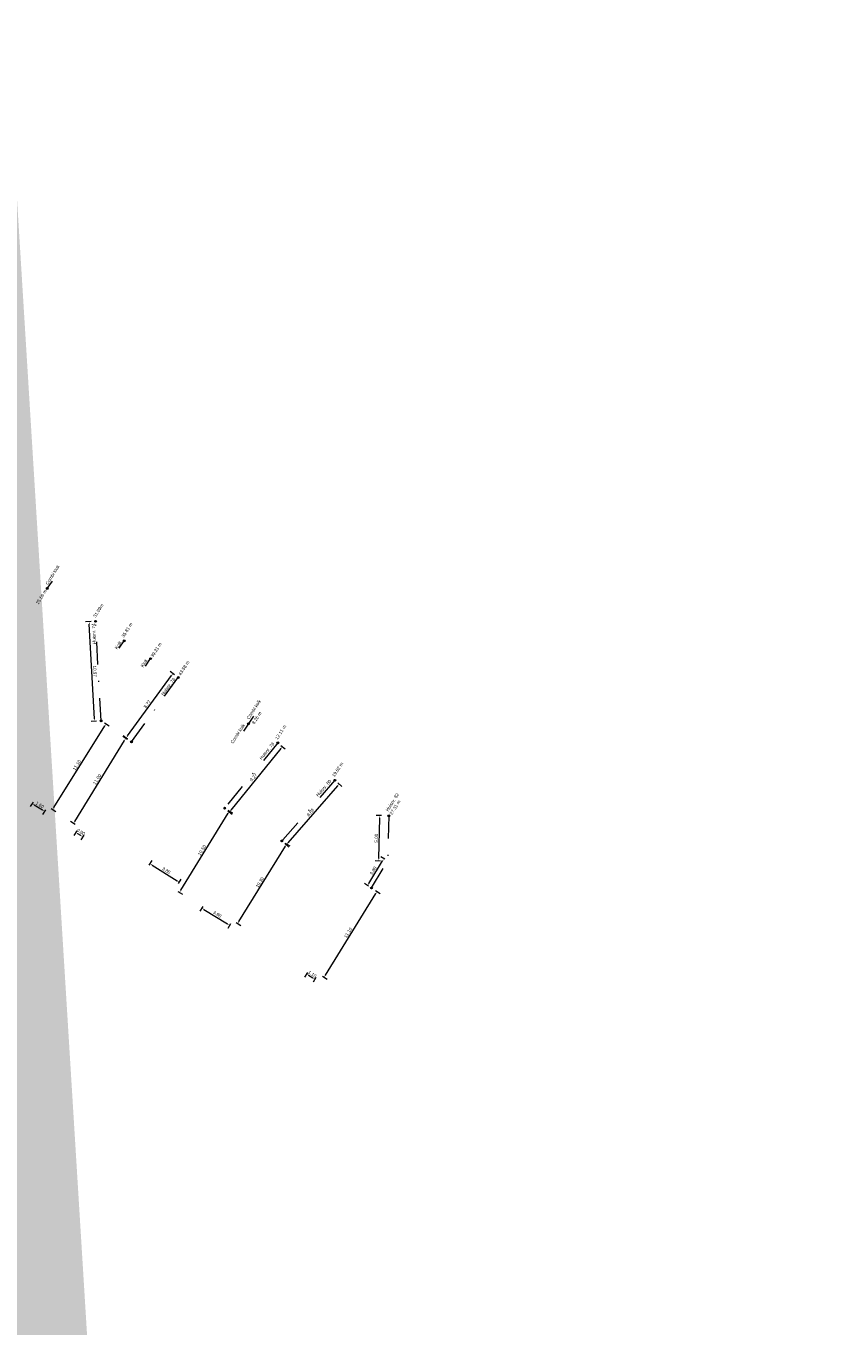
# Model space of a CAD drawing. Header units: inches. Extents: x 0 to 191500, y 0 to 342750.
# Tile 91 of 256: x 186257 to 186347, y 330606 to 330749. Entities that reach past the tile are written whole.
import ezdxf

# ---------------------------------------------------------------- set-up
doc = ezdxf.new("R2010")
doc.units = ezdxf.units.IN
doc.header["$MEASUREMENT"] = 0
doc.linetypes.add('RI-VWA_HUISAANSLUITING', pattern=[6.1, 2.5, -1.8, 0, -1.8])
doc.layers.get('0').update_dxf_attribs({"lineweight": 20})
doc.layers.get('DefPoints').update_dxf_attribs({"lineweight": 20})
for name, color, linetype, lineweight in [('ECW', 150, 'Continuous', 20), ('N-WE-RI-INLAAT', 7, 'Continuous', 20), ('N-WE-RI-VWA-MAATVOERING-T25', 30, 'Continuous', 20), ('N-WE-RI-VWA_HUISAANSLUITING', 20, 'RI-VWA_HUISAANSLUITING', 20), ('N-WE-RI-VWA_RIOOLPUT_ONTSTOPPINGSPUT-G', 30, 'Continuous', 20), ('Tekst algemeen', 7, 'Continuous', 20)]:
    doc.layers.add(name, color=color, linetype=linetype, lineweight=lineweight)
doc.styles.add('Museo', font='txt')
doc.styles.add('Verdana', font='arial.ttf')
doc.dimstyles.new('NLCS-T18-Schrap-ANNOTATIVE-STRAAL', dxfattribs={"dimtxt": 1.8, "dimasz": 1.35, "dimexe": 2, "dimexo": 2, "dimgap": 0.7, "dimtad": 1, "dimlfac": -1, "dimzin": 0, "dimdsep": 46, "dimtxsty": 'Standard', "dimcen": 2.5, "dimdle": 2, "dimclrd": 256, "dimclre": 256, "dimclrt": 256, "dimadec": 0, "dimazin": 0, "dimtfac": 1, "dimtofl": 0, "dimtmove": 0, "dimatfit": 3, "dimldrblk": 'NONE', "dimfxl": 1, "dimfxlon": 1, "dimtolj": 1, "dimtzin": 0, "dimlwd": 18, "dimlwe": 18, "dimarcsym": 0})
doc.dimstyles.new('Waterblock1OP1', dxfattribs={"dimscale": 3, "dimtxt": 30, "dimasz": 20, "dimexe": 2, "dimexo": 1, "dimgap": 5, "dimtad": 1, "dimdec": 1, "dimdsep": 46, "dimtxsty": 'Verdana', "dimcen": -10, "dimse1": 1, "dimse2": 1, "dimadec": 0, "dimazin": 0, "dimtfac": 1, "dimtdec": 1, "dimtmove": 1, "dimatfit": 3, "dimfxl": 1, "dimtolj": 1, "dimtzin": 0, "dimarcsym": 0})
picture_1 = doc.add_image_def('image1.ecw', size_in_pixel=(220000, 285000))

# ---------------------------------------------------------------- blocks, each defined once
blk = doc.blocks.new('*D4197')
at = {"layer": 'DefPoints', "color": 0, "transparency": 16777216}
for p in [(186257.7, 330664.05), (186259.06, 330663.2), (186258.71, 330662.65)]:
    blk.add_point(p, dxfattribs=at)
at = {"layer": 'N-WE-RI-VWA-MAATVOERING-T25', "lineweight": 18, "transparency": 16777216}
for p, q in [((186257.46, 330663.67), (186257.14, 330663.16)), ((186257.59, 330663.36), (186258.48, 330662.8)), ((186258.82, 330662.82), (186258.5, 330662.31))]:
    blk.add_line(p, q, dxfattribs=at)
at = {"layer": 'N-WE-RI-VWA-MAATVOERING-T25', "transparency": 16777216}
for points in [[(186257.61, 330663.4), (186257.56, 330663.32), (186257.36, 330663.5)], [(186258.51, 330662.83), (186258.46, 330662.76), (186258.71, 330662.65)]]:
    blk.add_solid(points, dxfattribs=at)
at = {"layer": 'N-WE-RI-VWA-MAATVOERING-T25', "transparency": 16777216, "insert": (186258.2, 330663.35), "char_height": 0.36, "attachment_point": 5, "rotation": 327.9648}
blk.add_mtext('\\A1;1.60', dxfattribs=at)
blk = doc.blocks.new('_None')
blk = doc.blocks.new('*D4198')
at = {"layer": 'DefPoints', "color": 0, "transparency": 16777216}
for p in [(186264.94, 330672.61), (186265.5, 330672.26), (186259.06, 330663.2)]:
    blk.add_point(p, dxfattribs=at)
at = {"layer": 'N-WE-RI-VWA-MAATVOERING-T25', "lineweight": 18, "transparency": 16777216}
for p, q in [((186259.75, 330663.08), (186265.35, 330672.04)), ((186265.33, 330672.37), (186265.84, 330672.05)), ((186259.44, 330662.96), (186259.95, 330662.64))]:
    blk.add_line(p, q, dxfattribs=at)
at = {"layer": 'N-WE-RI-VWA-MAATVOERING-T25', "transparency": 16777216}
for points in [[(186265.32, 330672.06), (186265.39, 330672.01), (186265.5, 330672.26)], [(186259.71, 330663.11), (186259.79, 330663.06), (186259.61, 330662.86)]]:
    blk.add_solid(points, dxfattribs=at)
at = {"layer": 'N-WE-RI-VWA-MAATVOERING-T25', "transparency": 16777216, "insert": (186262.28, 330667.73), "char_height": 0.36, "attachment_point": 5, "rotation": 57.9648}
blk.add_mtext('\\A1;11.10', dxfattribs=at)
blk = doc.blocks.new('*D4199')
at = {"layer": 'DefPoints', "color": 0, "transparency": 16777216}
for p in [(186263.64, 330683.52), (186264.34, 330683.56), (186264.94, 330672.61)]:
    blk.add_point(p, dxfattribs=at)
at = {"layer": 'N-WE-RI-VWA-MAATVOERING-T25', "lineweight": 18, "transparency": 16777216}
for p, q in [((186263.84, 330683.54), (186263.24, 330683.5)), ((186264.23, 330672.84), (186263.65, 330683.25)), ((186264.44, 330672.58), (186263.84, 330672.55))]:
    blk.add_line(p, q, dxfattribs=at)
at = {"layer": 'N-WE-RI-VWA-MAATVOERING-T25', "transparency": 16777216}
for points in [[(186263.7, 330683.26), (186263.61, 330683.25), (186263.64, 330683.52)], [(186264.27, 330672.84), (186264.18, 330672.84), (186264.24, 330672.57)]]:
    blk.add_solid(points, dxfattribs=at)
at = {"layer": 'N-WE-RI-VWA-MAATVOERING-T25', "transparency": 16777216, "insert": (186264.26, 330678.07), "char_height": 0.36, "attachment_point": 5, "rotation": 273.1562}
blk.add_mtext('\\A1;10.97', dxfattribs=at)
blk = doc.blocks.new('*D4200')
at = {"layer": 'DefPoints', "color": 0, "transparency": 16777216}
for p in [(186262.16, 330660.32), (186262.53, 330660.92), (186263.3, 330660.45)]:
    blk.add_point(p, dxfattribs=at)
at = {"layer": 'N-WE-RI-VWA-MAATVOERING-T25', "lineweight": 18, "transparency": 16777216}
for p, q in [((186262.27, 330660.49), (186261.96, 330659.98)), ((186262.7, 330659.99), (186262.39, 330660.18)), ((186263.04, 330660.02), (186262.72, 330659.51))]:
    blk.add_line(p, q, dxfattribs=at)
at = {"layer": 'N-WE-RI-VWA-MAATVOERING-T25', "transparency": 16777216}
for points in [[(186262.42, 330660.22), (186262.37, 330660.14), (186262.16, 330660.32)], [(186262.72, 330660.03), (186262.68, 330659.95), (186262.93, 330659.85)]]:
    blk.add_solid(points, dxfattribs=at)
at = {"layer": 'N-WE-RI-VWA-MAATVOERING-T25', "transparency": 16777216, "insert": (186262.72, 330660.36), "char_height": 0.36, "attachment_point": 5, "rotation": 328.4387}
blk.add_mtext('\\A1;0.90', dxfattribs=at)
blk = doc.blocks.new('*D4201')
at = {"layer": 'DefPoints', "color": 0, "transparency": 16777216}
for p in [(186267.67, 330670.68), (186268.29, 330670.29), (186262.53, 330660.92)]:
    blk.add_point(p, dxfattribs=at)
at = {"layer": 'N-WE-RI-VWA-MAATVOERING-T25', "lineweight": 18, "transparency": 16777216}
for p, q in [((186262.05, 330661.53), (186267.53, 330670.45)), ((186267.84, 330670.57), (186267.33, 330670.89)), ((186262.08, 330661.2), (186261.57, 330661.51))]:
    blk.add_line(p, q, dxfattribs=at)
at = {"layer": 'N-WE-RI-VWA-MAATVOERING-T25', "transparency": 16777216}
for points in [[(186267.49, 330670.47), (186267.56, 330670.42), (186267.67, 330670.68)], [(186262.01, 330661.56), (186262.09, 330661.51), (186261.91, 330661.3)]]:
    blk.add_solid(points, dxfattribs=at)
at = {"layer": 'N-WE-RI-VWA-MAATVOERING-T25', "transparency": 16777216, "insert": (186264.52, 330666.16), "char_height": 0.36, "attachment_point": 5, "rotation": 58.4387}
blk.add_mtext('\\A1;11.00', dxfattribs=at)
blk = doc.blocks.new('*D4202')
at = {"layer": 'DefPoints', "color": 0, "transparency": 16777216}
for p in [(186272.87, 330677.81), (186273.45, 330677.38), (186268.29, 330670.29)]:
    blk.add_point(p, dxfattribs=at)
at = {"layer": 'N-WE-RI-VWA-MAATVOERING-T25', "lineweight": 18, "transparency": 16777216}
for p, q in [((186267.86, 330670.94), (186272.71, 330677.59)), ((186273.03, 330677.69), (186272.54, 330678.05)), ((186267.87, 330670.6), (186267.38, 330670.96))]:
    blk.add_line(p, q, dxfattribs=at)
at = {"layer": 'N-WE-RI-VWA-MAATVOERING-T25', "transparency": 16777216}
for points in [[(186272.67, 330677.62), (186272.75, 330677.57), (186272.87, 330677.81)], [(186267.83, 330670.97), (186267.9, 330670.91), (186267.7, 330670.72)]]:
    blk.add_solid(points, dxfattribs=at)
at = {"layer": 'N-WE-RI-VWA-MAATVOERING-T25', "transparency": 16777216, "insert": (186270.03, 330674.45), "char_height": 0.36, "attachment_point": 5, "rotation": 53.9294}
blk.add_mtext('\\A1;8.77', dxfattribs=at)
blk = doc.blocks.new('*D4203')
at = {"layer": 'DefPoints', "color": 0, "transparency": 16777216}
for p in [(186270.01, 330656.33), (186273.57, 330654.85), (186273.22, 330654.3)]:
    blk.add_point(p, dxfattribs=at)
at = {"layer": 'N-WE-RI-VWA-MAATVOERING-T25', "lineweight": 18, "transparency": 16777216}
for p, q in [((186270.25, 330656.71), (186270.57, 330657.22)), ((186270.59, 330656.73), (186273.34, 330654.99)), ((186273.46, 330654.68), (186273.78, 330655.18))]:
    blk.add_line(p, q, dxfattribs=at)
at = {"layer": 'N-WE-RI-VWA-MAATVOERING-T25', "transparency": 16777216}
for points in [[(186270.61, 330656.77), (186270.56, 330656.69), (186270.36, 330656.88)], [(186273.36, 330655.03), (186273.31, 330654.95), (186273.57, 330654.85)]]:
    blk.add_solid(points, dxfattribs=at)
at = {"layer": 'N-WE-RI-VWA-MAATVOERING-T25', "transparency": 16777216, "insert": (186272.13, 330656.13), "char_height": 0.36, "attachment_point": 5, "rotation": 327.6482}
blk.add_mtext('\\A1;3.80', dxfattribs=at)
blk = doc.blocks.new('*D4204')
at = {"layer": 'DefPoints', "color": 0, "transparency": 16777216}
for p in [(186278.56, 330662.99), (186279.08, 330662.67), (186273.06, 330654.04)]:
    blk.add_point(p, dxfattribs=at)
at = {"layer": 'N-WE-RI-VWA-MAATVOERING-T25', "lineweight": 18, "transparency": 16777216}
for p, q in [((186273.72, 330653.95), (186278.94, 330662.44)), ((186278.91, 330662.77), (186279.42, 330662.46)), ((186273.41, 330653.83), (186273.92, 330653.51))]:
    blk.add_line(p, q, dxfattribs=at)
at = {"layer": 'N-WE-RI-VWA-MAATVOERING-T25', "transparency": 16777216}
for points in [[(186278.9, 330662.46), (186278.98, 330662.41), (186279.08, 330662.67)], [(186273.68, 330653.98), (186273.76, 330653.93), (186273.58, 330653.72)]]:
    blk.add_solid(points, dxfattribs=at)
at = {"layer": 'N-WE-RI-VWA-MAATVOERING-T25', "transparency": 16777216, "insert": (186276.06, 330658.36), "char_height": 0.36, "attachment_point": 5, "rotation": 58.4258}
blk.add_mtext('\\A1;10.50', dxfattribs=at)
blk = doc.blocks.new('*D4205')
at = {"layer": 'DefPoints', "color": 0, "transparency": 16777216}
for p in [(186284.41, 330670.18), (186278.56, 330662.99), (186279.06, 330662.58)]:
    blk.add_point(p, dxfattribs=at)
at = {"layer": 'N-WE-RI-VWA-MAATVOERING-T25', "lineweight": 18, "transparency": 16777216}
for p, q in [((186284.74, 330669.56), (186279.23, 330662.79)), ((186284.75, 330669.9), (186285.22, 330669.52)), ((186278.9, 330662.71), (186279.37, 330662.33))]:
    blk.add_line(p, q, dxfattribs=at)
at = {"layer": 'N-WE-RI-VWA-MAATVOERING-T25', "transparency": 16777216}
for points in [[(186284.7, 330669.59), (186284.77, 330669.53), (186284.91, 330669.77)], [(186279.19, 330662.82), (186279.26, 330662.76), (186279.06, 330662.58)]]:
    blk.add_solid(points, dxfattribs=at)
at = {"layer": 'N-WE-RI-VWA-MAATVOERING-T25', "transparency": 16777216, "insert": (186281.73, 330666.38), "char_height": 0.36, "attachment_point": 5, "rotation": 50.8723}
blk.add_mtext('\\A1;9.27', dxfattribs=at)
blk = doc.blocks.new('*D4206')
at = {"layer": 'DefPoints', "color": 0, "transparency": 16777216}
for p in [(186276.38, 330652.53), (186279.44, 330650.63), (186279.11, 330650.1)]:
    blk.add_point(p, dxfattribs=at)
at = {"layer": 'N-WE-RI-VWA-MAATVOERING-T25', "lineweight": 18, "transparency": 16777216}
for p, q in [((186276.15, 330652.16), (186275.84, 330651.65)), ((186276.28, 330651.85), (186278.88, 330650.24)), ((186279.21, 330650.27), (186278.9, 330649.76))]:
    blk.add_line(p, q, dxfattribs=at)
at = {"layer": 'N-WE-RI-VWA-MAATVOERING-T25', "transparency": 16777216}
for points in [[(186276.3, 330651.89), (186276.25, 330651.81), (186276.05, 330651.99)], [(186278.9, 330650.28), (186278.85, 330650.2), (186279.11, 330650.1)]]:
    blk.add_solid(points, dxfattribs=at)
at = {"layer": 'N-WE-RI-VWA-MAATVOERING-T25', "transparency": 16777216, "insert": (186277.75, 330651.32), "char_height": 0.36, "attachment_point": 5, "rotation": 328.1977}
blk.add_mtext('\\A1;3.60', dxfattribs=at)
blk = doc.blocks.new('*D4207')
at = {"layer": 'DefPoints', "color": 0, "transparency": 16777216}
for p in [(186284.86, 330659.38), (186285.41, 330659.04), (186279.44, 330650.63)]:
    blk.add_point(p, dxfattribs=at)
at = {"layer": 'N-WE-RI-VWA-MAATVOERING-T25', "lineweight": 18, "transparency": 16777216}
for p, q in [((186285.24, 330659.15), (186285.75, 330658.83)), ((186280.13, 330650.52), (186285.27, 330658.81)), ((186279.82, 330650.39), (186280.33, 330650.08))]:
    blk.add_line(p, q, dxfattribs=at)
at = {"layer": 'N-WE-RI-VWA-MAATVOERING-T25', "transparency": 16777216}
for points in [[(186285.23, 330658.84), (186285.31, 330658.79), (186285.41, 330659.04)], [(186280.09, 330650.54), (186280.17, 330650.49), (186279.99, 330650.29)]]:
    blk.add_solid(points, dxfattribs=at)
at = {"layer": 'N-WE-RI-VWA-MAATVOERING-T25', "transparency": 16777216, "insert": (186282.43, 330654.83), "char_height": 0.36, "attachment_point": 5, "rotation": 58.1977}
blk.add_mtext('\\A1;10.30', dxfattribs=at)
blk = doc.blocks.new('*D4208')
at = {"layer": 'DefPoints', "color": 0, "transparency": 16777216}
for p in [(186290.69, 330666.06), (186284.86, 330659.38), (186285.34, 330658.97)]:
    blk.add_point(p, dxfattribs=at)
at = {"layer": 'N-WE-RI-VWA-MAATVOERING-T25', "lineweight": 18, "transparency": 16777216}
for p, q in [((186290.98, 330665.44), (186285.51, 330659.17)), ((186291.01, 330665.78), (186291.46, 330665.38)), ((186285.19, 330659.1), (186285.64, 330658.71))]:
    blk.add_line(p, q, dxfattribs=at)
at = {"layer": 'N-WE-RI-VWA-MAATVOERING-T25', "transparency": 16777216}
for points in [[(186290.95, 330665.47), (186291.02, 330665.41), (186291.16, 330665.65)], [(186285.48, 330659.2), (186285.55, 330659.14), (186285.34, 330658.97)]]:
    blk.add_solid(points, dxfattribs=at)
at = {"layer": 'N-WE-RI-VWA-MAATVOERING-T25', "transparency": 16777216, "insert": (186288.01, 330662.52), "char_height": 0.36, "attachment_point": 5, "rotation": 48.9146}
blk.add_mtext('\\A1;8.86', dxfattribs=at)
blk = doc.blocks.new('*D4211')
at = {"layer": 'DefPoints', "color": 0, "transparency": 16777216}
for p in [(186287.95, 330645.35), (186288.88, 330644.77), (186288.51, 330644.16)]:
    blk.add_point(p, dxfattribs=at)
at = {"layer": 'N-WE-RI-VWA-MAATVOERING-T25', "lineweight": 18, "transparency": 16777216}
for p, q in [((186287.68, 330644.91), (186287.36, 330644.4)), ((186287.8, 330644.6), (186288.28, 330644.3)), ((186288.61, 330644.33), (186288.3, 330643.82))]:
    blk.add_line(p, q, dxfattribs=at)
at = {"layer": 'N-WE-RI-VWA-MAATVOERING-T25', "transparency": 16777216}
for points in [[(186287.83, 330644.64), (186287.78, 330644.56), (186287.57, 330644.74)], [(186288.3, 330644.34), (186288.25, 330644.27), (186288.51, 330644.16)]]:
    blk.add_solid(points, dxfattribs=at)
at = {"layer": 'N-WE-RI-VWA-MAATVOERING-T25', "transparency": 16777216, "insert": (186288.21, 330644.72), "char_height": 0.36, "attachment_point": 5, "rotation": 328.1994}
blk.add_mtext('\\A1;1.10', dxfattribs=at)
blk = doc.blocks.new('*D4212')
at = {"layer": 'DefPoints', "color": 0, "transparency": 16777216}
for p in [(186294.73, 330654.2), (186295.36, 330653.82), (186288.88, 330644.77)]:
    blk.add_point(p, dxfattribs=at)
at = {"layer": 'N-WE-RI-VWA-MAATVOERING-T25', "lineweight": 18, "transparency": 16777216}
for p, q in [((186289.65, 330644.61), (186295.22, 330653.59)), ((186295.19, 330653.92), (186295.7, 330653.61)), ((186289.34, 330644.49), (186289.85, 330644.17))]:
    blk.add_line(p, q, dxfattribs=at)
at = {"layer": 'N-WE-RI-VWA-MAATVOERING-T25', "transparency": 16777216}
for points in [[(186295.18, 330653.61), (186295.25, 330653.56), (186295.36, 330653.82)], [(186289.61, 330644.64), (186289.69, 330644.59), (186289.51, 330644.38)]]:
    blk.add_solid(points, dxfattribs=at)
at = {"layer": 'N-WE-RI-VWA-MAATVOERING-T25', "transparency": 16777216, "insert": (186292.16, 330649.27), "char_height": 0.36, "attachment_point": 5, "rotation": 58.1994}
blk.add_mtext('\\A1;11.10', dxfattribs=at)
blk = doc.blocks.new('*D4213')
at = {"layer": 'DefPoints', "color": 0, "transparency": 16777216}
for p in [(186296.1, 330657.42), (186296.53, 330657.16), (186294.73, 330654.2)]:
    blk.add_point(p, dxfattribs=at)
at = {"layer": 'N-WE-RI-VWA-MAATVOERING-T25', "lineweight": 18, "transparency": 16777216}
for p, q in [((186296.19, 330657.36), (186295.76, 330657.63)), ((186294.44, 330654.7), (186295.96, 330657.19)), ((186294.39, 330654.41), (186293.96, 330654.68))]:
    blk.add_line(p, q, dxfattribs=at)
at = {"layer": 'N-WE-RI-VWA-MAATVOERING-T25', "transparency": 16777216}
for points in [[(186295.92, 330657.21), (186296, 330657.17), (186296.1, 330657.42)], [(186294.4, 330654.72), (186294.48, 330654.68), (186294.3, 330654.47)]]:
    blk.add_solid(points, dxfattribs=at)
at = {"layer": 'N-WE-RI-VWA-MAATVOERING-T25', "transparency": 16777216, "insert": (186294.92, 330656.11), "char_height": 0.36, "attachment_point": 5, "rotation": 58.6579}
blk.add_mtext('\\A1;3.80', dxfattribs=at)
blk = doc.blocks.new('*D4214')
at = {"layer": 'DefPoints', "color": 0, "transparency": 16777216}
for p in [(186295.65, 330662.18), (186296.64, 330662.16), (186296.53, 330657.16)]:
    blk.add_point(p, dxfattribs=at)
at = {"layer": 'N-WE-RI-VWA-MAATVOERING-T25', "lineweight": 18, "transparency": 16777216}
for p, q in [((186295.85, 330662.17), (186295.25, 330662.18)), ((186295.55, 330657.45), (186295.64, 330661.91)), ((186295.74, 330657.17), (186295.14, 330657.19))]:
    blk.add_line(p, q, dxfattribs=at)
at = {"layer": 'N-WE-RI-VWA-MAATVOERING-T25', "transparency": 16777216}
for points in [[(186295.6, 330661.91), (186295.69, 330661.91), (186295.65, 330662.18)], [(186295.5, 330657.45), (186295.59, 330657.45), (186295.54, 330657.18)]]:
    blk.add_solid(points, dxfattribs=at)
at = {"layer": 'N-WE-RI-VWA-MAATVOERING-T25', "transparency": 16777216, "insert": (186295.27, 330659.68), "char_height": 0.36, "attachment_point": 5, "rotation": 88.8081}
blk.add_mtext('\\A1;5.00', dxfattribs=at)
blk = doc.blocks.new('A$C2C270354')
h = blk.add_hatch(color=256)
h.dxf.hatch_style = 1
edge = h.paths.add_edge_path()
edge.add_arc((0, 0), 0.1, 0, 360)
blk.add_circle((0, 0), 0.1)

msp = doc.modelspace()

# ---------------------------------------------------------------- linework, layer by layer
at = {"layer": 'N-WE-RI-VWA_HUISAANSLUITING'}
for p, q in [((186259.01841, 330687.1715), (186259.57963, 330687.99917)), ((186264.94424, 330672.61102), (186264.34033, 330683.56287)), ((186266.9408, 330680.59136), (186267.50202, 330681.41903)), ((186269.83764, 330678.6271), (186270.39886, 330679.45477)), ((186268.29064, 330670.29396), (186273.45441, 330677.38289)), ((186281.7365, 330673.12713), (186280.63941, 330671.45489)), ((186284.40701, 330670.1791), (186278.5571, 330662.98789)), ((186290.68628, 330666.05952), (186284.86454, 330659.38251)), ((186296.6365, 330662.1558), (186296.5325, 330657.15688))]:
    msp.add_line(p, q, dxfattribs=at)
at = {"layer": 'N-WE-RI-VWA_HUISAANSLUITING', "flags": 128}
msp.add_lwpolyline([(186294.73419, 330654.20408), (186296.5325, 330657.15688)], dxfattribs=at)
at = {"layer": 'N-WE-RI-VWA_RIOOLPUT_ONTSTOPPINGSPUT-G'}
for p, q in [((186265.03436, 330672.65434), (186264.85411, 330672.56769)), ((186264.90091, 330672.70114), (186264.98757, 330672.52089)), ((186268.38077, 330670.33729), (186268.20051, 330670.25063)), ((186268.24731, 330670.38408), (186268.33397, 330670.20383)), ((186278.64723, 330663.03122), (186278.46698, 330662.94456)), ((186278.51378, 330663.07802), (186278.60043, 330662.89777)), ((186284.95466, 330659.42584), (186284.77441, 330659.33918)), ((186284.82121, 330659.47264), (186284.90786, 330659.29238)), ((186294.82432, 330654.24741), (186294.64406, 330654.16075)), ((186294.69086, 330654.29421), (186294.77752, 330654.11396))]:
    msp.add_line(p, q, dxfattribs=at)
for centre in [(186264.94424, 330672.61102), (186268.29064, 330670.29396), (186278.5571, 330662.98789), (186284.86454, 330659.38251), (186294.73419, 330654.20408)]:
    msp.add_circle(centre, 0.1, dxfattribs=at)

# ---------------------------------------------------------------- block references
at = {"layer": 'N-WE-RI-INLAAT', "rotation": 0.06357443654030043}
for p in [(186259.01841, 330687.1715), (186264.34033, 330683.56287), (186267.50202, 330681.41903), (186270.39886, 330679.45477), (186273.45441, 330677.38289), (186281.18795, 330672.29101), (186284.40701, 330670.1791), (186290.68628, 330666.05952), (186296.6365, 330662.1558)]:
    msp.add_blockref('A$C2C270354', p, dxfattribs=at)

# ---------------------------------------------------------------- texts
at = {"layer": 'N-WE-RI-VWA-MAATVOERING-T25', "char_height": 0.36, "attachment_point": 8, "style": 'Museo'}
for s, insert, rotation in [('25.56 m', (186258.52888, 330686.15647), 57.795958), ('31.99m', (186264.79955, 330684.64672), 57.795958), ('35.81 m', (186267.96125, 330682.50288), 57.795958), ('39.31 m', (186271.16408, 330680.31871), 57.795958), ('43.58 m', (186274.2228, 330678.32013), 57.795958), ('8.26 m', (186282.24461, 330672.82947), 57.3931219), ('12.11 m', (186284.87442, 330671.25931), 57.3931219), ('19.62 m', (186291.15368, 330667.13972), 57.3931219), ('27.31 m', (186297.48664, 330662.97517), 57.3931219)]:
    msp.add_mtext(s, dxfattribs=dict(at, insert=insert, rotation=rotation))
at = {"layer": 'Tekst algemeen', "char_height": 0.36, "attachment_point": 8, "style": 'Museo'}
for s, insert, rotation in [('Combi klok', (186259.76154, 330688.57751), 57.795958), ('Huisnr. 74', (186264.32855, 330682.21215), 92.5414566), ('Kolk', (186266.99196, 330680.85054), 57.795958), ('Klok', (186269.84622, 330678.8645), 57.795958), ('Huisnr. 76', (186272.48603, 330676.25952), 53.3977634), ('Combi kolk', (186281.92359, 330673.76413), 57.3931219), ('Combi kolk', (186280.15725, 330671.09453), 57.3931219), ('Huisnr. 78', (186283.35336, 330669.16722), 50.9567754), ('Huisnr. 80', (186289.60565, 330665.07697), 48.7565974), ('Huisnr. 82', (186297.18567, 330663.5481), 57.3931219)]:
    msp.add_mtext(s, dxfattribs=dict(at, insert=insert, rotation=rotation))

# ---------------------------------------------------------------- dimensions: what is measured, and where the dimension line sits
at = {"layer": 'N-WE-RI-VWA-MAATVOERING-T25'}
for p1, p2, distance, picture, middle in [((186264.94424, 330672.61102), (186264.34033, 330683.56287), 0.70458, '*D4199', (186264.25828, 330678.06577)), ((186268.29064, 330670.29396), (186273.45441, 330677.38289), 0.7255, '*D4202', (186270.02746, 330674.454)), ((186259.05636, 330663.2013), (186264.94424, 330672.61102), -0.65279, '*D4198', (186262.28241, 330667.72963)), ((186262.53313, 330660.92107), (186268.29064, 330670.29396), 0.73201, '*D4201', (186264.51548, 330666.15815)), ((186284.40701, 330670.1791), (186278.5571, 330662.98789), 0.64578, '*D4205', (186281.73478, 330666.37791)), ((186290.68628, 330666.05952), (186284.86454, 330659.38251), 0.62693, '*D4208', (186288.00675, 330662.5193)), ((186257.7, 330664.05), (186259.05636, 330663.2013), -0.64737, '*D4197', (186258.20453, 330663.34813)), ((186273.05928, 330654.04228), (186278.5571, 330662.98789), -0.61149, '*D4204', (186276.05653, 330658.36246)), ((186296.5325, 330657.15688), (186296.6365, 330662.1558), 0.99018, '*D4214', (186295.2746, 330659.6836)), ((186279.43654, 330650.62883), (186284.86454, 330659.38251), -0.64597, '*D4207', (186282.42757, 330654.83389)), ((186270.012, 330656.327), (186273.21799, 330654.29619), 0.65117, '*D4203', (186272.13469, 330656.13202)), ((186288.88488, 330644.77034), (186294.73419, 330654.20408), -0.73343, '*D4212', (186292.16091, 330649.26934)), ((186276.377, 330652.526), (186279.43654, 330650.62883), -0.62625, '*D4206', (186277.74538, 330651.31715))]:
    dim = msp.add_aligned_dim(p1=p1, p2=p2, distance=distance, dimstyle='NLCS-T18-Schrap-ANNOTATIVE-STRAAL', override={"dimscale": 0, "dimtix": 0, "dimtofl": 0, "dimtmove": 0, "dimatfit": 3}, dxfattribs=at)
    dim.commit()
    dim.dimension.update_dxf_attribs({"geometry": picture, "text_midpoint": middle})
for base, p1, p2, angle, picture, middle in [((186262.16458, 330660.3211), (186263.3, 330660.45), (186262.53313, 330660.92107), 148.4387194, '*D4200', (186262.54802, 330660.08556)), ((186288.50812, 330644.16272), (186287.95, 330645.35), (186288.88488, 330644.77034), 328.1993592, '*D4211', (186288.04069, 330644.45255))]:
    dim = msp.add_linear_dim(base=base, p1=p1, p2=p2, angle=angle, dimstyle='NLCS-T18-Schrap-ANNOTATIVE-STRAAL', override={"dimscale": 0, "dimtix": 0, "dimtofl": 0, "dimtmove": 0, "dimatfit": 3}, dxfattribs=at)
    dim.commit()
    dim.dimension.update_dxf_attribs({"geometry": picture, "text_midpoint": middle, "dimtype": 161})
dim = msp.add_aligned_dim(p1=(186294.73419, 330654.20408), p2=(186296.5325, 330657.15688), distance=0.5094, text='3.80', dimstyle='NLCS-T18-Schrap-ANNOTATIVE-STRAAL', override={"dimscale": 0, "dimtix": 0, "dimtofl": 0, "dimtmove": 0, "dimatfit": 3}, dxfattribs=at)
dim.commit()
dim.dimension.update_dxf_attribs({"geometry": '*D4213', "text_midpoint": (186294.92497, 330656.11189)})

# ---------------------------------------------------------------- pictures from other files: only their frames are drawn
at = {"layer": 'ECW'}
image = msp.add_image(picture_1, insert=(180500, 328500), size_in_units=(11000, 14250), dxfattribs=at)
image.dxf.flags = 7

# ---------------------------------------------------------------- leaders
at = {"layer": 'Tekst algemeen'}
for points, override in [([(186281.99745, 330804.26926), (186285.94312, 330802.11402)], {"dimasz": 300, "dimse1": 0, "dimse2": 0}), ([(186251.57662, 330796.68318), (186250.73973, 330788.45277)], {"dimasz": 200})]:
    msp.add_leader(points, dimstyle='Waterblock1OP1', override=override, dxfattribs=at)

doc.saveas('drawing.dxf')
